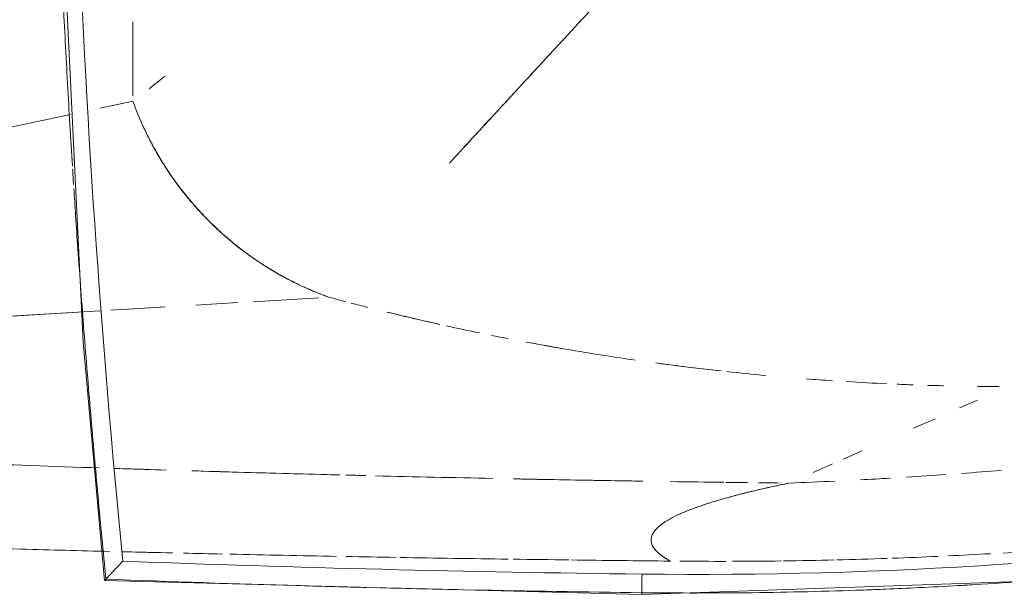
# Model space of a CAD drawing. Header units: millimetres. Extents: x 1110081 to 1268996, y -753649 to 3502.
# Tile 24 of 211: x 1176227 to 1176386, y -737247 to -737154. Entities that reach past the tile are written whole.
import ezdxf

# ---------------------------------------------------------------- set-up
doc = ezdxf.new("R2010")
doc.units = ezdxf.units.MM
doc.layers.add('Imports in Families', color=7, linetype='Continuous', lineweight=5)

# ---------------------------------------------------------------- blocks, each defined once
blk = doc.blocks.new('A315 - 3D HC toalett med cisterne - Standard-12572555-H02-Nivå F-3_5 m_1_ Ny Plan 2 PV200')
at = {"layer": 'Imports in Families'}
for p, q in [((276.57, 431.57), (277.85, 428.65)), ((279.59, 424.71), (281.12, 421.23)), ((284.79, 412.9), (286.14, 409.84)), ((286.9, 408.14), (288.26, 405.03)), ((305.76, 290.49), (307.97, 377.32)), ((260.68, 314.56), (260.05, 325.14)), ((261.23, 305.24), (260.83, 312.05)), ((262.05, 291.54), (261.57, 299.61)), ((227.41, 295.09), (215.44, 295.09)), ((216.82, 295.09), (227.41, 295.09)), ((229.42, 289.8), (228.57, 293.83)), ((262.32, 287.11), (262.16, 289.8)), ((263.38, 269.35), (262.32, 287.11)), ((233.2, 271.81), (230.43, 285.01))]:
    blk.add_line(p, q, dxfattribs=at)
at = {"layer": 'Imports in Families', "flags": 128}
for points in [[(307.97, 377.32), (305.6, 446.07), (296.87, 514.34), (281.83, 581.52), (268.9, 623.85)], [(-55.76, 290.49), (51.75, 282.97), (159.53, 281.82), (267.2, 287.06), (305.76, 290.49)]]:
    blk.add_lwpolyline(points, dxfattribs=at)
at = {"layer": 'Imports in Families'}
for centre, radius, start, end in [((-2958.99, 416.87), 3263.93, 357.83316, 359.30637), ((-2958.99, 416.87), 3266.93, 358.82258, 359.30637), ((-2958.99, 416.87), 3266.93, 358.56595, 358.80001), ((-2958.99, 416.87), 3266.93, 358.33873, 358.52716), ((210.41, 344.64), 52.68, 323.3797, 340.139), ((-2958.99, 416.87), 3266.93, 357.78728, 358.33873), ((210.41, 344.64), 52.68, 316.1971, 323.3797), ((210.41, 344.64), 52.68, 313.8029, 316.1971), ((210.41, 344.64), 52.68, 311.4087, 313.8029), ((210.41, 344.64), 52.68, 309.0145, 311.4087), ((210.41, 344.64), 52.68, 304.2261, 309.0145), ((210.41, 344.64), 52.68, 301.8319, 304.2261), ((210.41, 344.64), 52.68, 292.2552, 301.8319), ((210.41, 344.64), 52.68, 289.861, 292.2552)]:
    blk.add_arc(centre, radius, start, end, dxfattribs=at)
for points, knots in [([(304.7, 377.36), (305.17, 416.18), (299.6, 499.46), (280.06, 580.68), (265.83, 622.72)], [-1, -1, -1, -1, -0.533333, 0, 0, 0, 0]), ([(304.06, 460.17), (304.14, 459.37), (304.51, 455.61), (305.12, 448.88), (305.83, 439.95), (306.28, 433.12), (306.51, 429.27), (306.56, 428.39)], [-0.3309361, -0.3309361, -0.3309361, -0.3309361, -0.3214286, -0.2857143, -0.25, -0.2142857, -0.2038107, -0.2038107, -0.2038107, -0.2038107]), ([(306.56, 428.39), (306.68, 426.29), (306.88, 422.4), (307.06, 418.51), (307.13, 416.72)], [-0.20381068, -0.20381068, -0.20381068, -0.20381068, -0.17857143, -0.15720385, -0.15720385, -0.15720385, -0.15720385]), ([(307.13, 416.72), (307.18, 415.53), (307.34, 411.35), (307.56, 404.18), (307.72, 395.23), (307.77, 386.27), (307.74, 380.3), (307.7, 377.32)], [-0.1572039, -0.1572039, -0.1572039, -0.1572039, -0.1428571, -0.1071429, -0.0714286, -0.0357143, 0, 0, 0, 0]), ([(290.67, 397.97), (291.34, 394.92), (292.17, 391.62), (293.05, 388.74), (293.18, 388.34)], [0.0625, 0.0625, 0.0625, 0.0625, 0.25, 0.28125, 0.28125, 0.28125, 0.28125]), ([(215.9, 366.89), (213.77, 368.86), (208.88, 373.35), (201.54, 380.02), (196.55, 384.37), (194.17, 386.41)], [0.3392857, 0.3392857, 0.3392857, 0.3392857, 0.3928571, 0.4642857, 0.5357143, 0.5357143, 0.5357143, 0.5357143]), ([(298.91, 378.83), (299.05, 378.81), (300.17, 378.77), (301.28, 379.76), (302.2, 381.25)], [0.71875, 0.71875, 0.71875, 0.71875, 0.75, 0.96875, 0.96875, 0.96875, 0.96875]), ([(238.28, 346.27), (237.5, 346.98), (233.62, 350.53), (229.82, 354.03), (226.84, 356.79)], [0.16071429, 0.16071429, 0.16071429, 0.16071429, 0.17857143, 0.25, 0.25, 0.25, 0.25]), ([(246.86, 306.63), (248.45, 308.15), (250.44, 310.31), (252.24, 312.63), (252.68, 313.22)], [-0.5238095, -0.5238095, -0.5238095, -0.5238095, -0.3809524, -0.3333333, -0.3333333, -0.3333333, -0.3333333]), ([(-52.61, 293.46), (-7.21, 289), (74.8, 284.05), (193.45, 284.94), (266.29, 289.89), (302.61, 293.46)], [-1, -1, -1, -1, -0.615385, -0.307692, 0, 0, 0, 0]), ([(305.76, 290.5), (305.75, 290.5), (305.73, 290.52), (305.65, 290.59), (305.51, 290.73), (305.3, 290.92), (305.04, 291.17), (304.75, 291.45), (304.32, 291.85), (303.73, 292.4), (303.24, 292.87), (302.99, 293.1)], [0.6363636, 0.6363636, 0.6363636, 0.6363636, 0.6666667, 0.6969697, 0.7272727, 0.7575758, 0.7878788, 0.8181818, 0.8484848, 0.9090909, 0.969697, 0.969697, 0.969697, 0.969697]), ([(299.37, 233.64), (299.85, 248.11), (300.43, 267.34), (300.92, 286.57), (301.04, 291.33)], [-0.4713976, -0.4713976, -0.4713976, -0.4713976, -0.3333333, -0.2879732, -0.2879732, -0.2879732, -0.2879732]), ([(305.5, 290.73), (301.06, 290.29), (292.18, 289.44), (278.83, 288.26), (265.49, 287.17), (254.79, 286.38), (248.54, 285.95), (246.74, 285.83)], [-1, -1, -1, -1, -0.962963, -0.9259259, -0.8888889, -0.8518519, -0.8369254, -0.8369254, -0.8369254, -0.8369254]), ([(305.39, 290.84), (305.39, 290.84), (305.42, 290.82), (305.5, 290.74), (305.58, 290.67), (305.68, 290.57), (305.75, 290.5), (305.76, 290.49), (305.76, 290.49)], [0.3030303, 0.3030303, 0.3030303, 0.3030303, 0.4242424, 0.4545455, 0.4848485, 0.5454545, 0.6060606, 0.6260569, 0.6260569, 0.6260569, 0.6260569]), ([(238.76, 285.32), (234.31, 285.04), (225.4, 284.51), (212.02, 283.82), (198.64, 283.23), (185.26, 282.74), (171.87, 282.34), (158.48, 282.05), (145.09, 281.85), (131.7, 281.75), (120.83, 281.75), (114.42, 281.79), (112.48, 281.8)], [-0.8148148, -0.8148148, -0.8148148, -0.8148148, -0.7777778, -0.7407407, -0.7037037, -0.6666667, -0.6296296, -0.5925926, -0.5555556, -0.5185185, -0.4814815, -0.4653644, -0.4653644, -0.4653644, -0.4653644])]:
    blk.add_open_spline(points, degree=3, knots=knots, dxfattribs=at)
for points in [[(301.29, 435.73), (301.16, 437.81), (301.03, 439.89), (300.89, 441.97)], [(274.38, 435.05), (274.38, 433.89), (274.37, 432.74), (274.36, 431.58)], [(274.36, 431.58), (274.37, 432.74), (274.38, 433.89), (274.38, 435.05)], [(287.94, 435.4), (288.11, 433.25), (288.28, 431.11), (288.43, 428.96)], [(288.43, 428.96), (288.28, 431.11), (288.11, 433.25), (287.94, 435.4)], [(301.76, 426.77), (301.65, 429.08), (301.53, 431.38), (301.4, 433.68)], [(288.61, 426.44), (288.76, 424.33), (288.9, 422.22), (289.03, 420.11)], [(289.03, 420.11), (288.9, 422.22), (288.76, 424.33), (288.61, 426.44)], [(274.27, 426.08), (274.24, 425.21), (274.22, 424.33), (274.2, 423.46)], [(274.2, 423.46), (274.22, 424.33), (274.24, 425.21), (274.27, 426.08)], [(302.13, 417.81), (302.05, 420.28), (301.95, 422.74), (301.83, 425.21)], [(274.12, 421.16), (274.09, 420.3), (274.06, 419.44), (274.02, 418.58)], [(274.02, 418.58), (274.06, 419.44), (274.09, 420.3), (274.12, 421.16)], [(273.95, 416.93), (273.85, 414.76), (273.74, 412.58), (273.6, 410.41)], [(273.6, 410.41), (273.74, 412.58), (273.85, 414.76), (273.95, 416.93)], [(289.19, 417.48), (289.29, 415.87), (289.38, 414.25), (289.46, 412.63)], [(289.46, 412.63), (289.38, 414.25), (289.29, 415.87), (289.19, 417.48)], [(302.4, 408.84), (302.34, 411.54), (302.26, 414.24), (302.17, 416.94)], [(273.46, 408.11), (273.36, 406.7), (273.26, 405.3), (273.15, 403.89)], [(273.15, 403.89), (273.26, 405.3), (273.36, 406.7), (273.46, 408.11)], [(289.67, 408.52), (289.79, 406.04), (289.9, 403.57), (290, 401.09)], [(290, 401.09), (289.9, 403.57), (289.79, 406.04), (289.67, 408.52)], [(302.57, 400.21), (302.53, 402.96), (302.48, 405.7), (302.41, 408.45)], [(290, 401.09), (290.22, 400.03), (290.44, 398.99), (290.67, 397.97)], [(289.98, 399.55), (289.97, 398.42), (289.96, 397.29), (289.94, 396.16)], [(289.94, 396.16), (289.96, 397.29), (289.97, 398.42), (289.98, 399.55)], [(302.63, 391.97), (302.63, 394.61), (302.61, 397.24), (302.57, 399.87)], [(272.61, 397.38), (272.41, 395.28), (272.2, 393.17), (271.98, 391.07)], [(271.98, 391.07), (272.2, 393.17), (272.41, 395.28), (272.61, 397.38)], [(289.92, 394.41), (289.91, 393.24), (289.89, 392.07), (289.88, 390.9)], [(289.88, 390.9), (289.89, 392.07), (289.91, 393.24), (289.92, 394.41)], [(271.87, 390.12), (271.66, 388.21), (271.44, 386.3), (271.2, 384.4)], [(271.2, 384.4), (271.44, 386.3), (271.66, 388.21), (271.87, 390.12)], [(289.87, 390.58), (289.83, 387.69), (289.79, 384.81), (289.75, 381.93)], [(289.75, 381.93), (289.79, 384.81), (289.83, 387.69), (289.87, 390.58)], [(302.61, 383.49), (302.63, 385.96), (302.64, 388.43), (302.64, 390.9)], [(293.18, 388.34), (293.93, 385.94), (294.73, 383.87), (295.55, 382.3)], [(270.89, 381.93), (270.79, 381.14), (270.69, 380.35), (270.58, 379.56)], [(270.58, 379.56), (270.69, 380.35), (270.79, 381.14), (270.89, 381.93)], [(295.55, 382.3), (295.68, 382.04), (295.82, 381.79), (295.96, 381.56)], [(302.2, 381.25), (302.34, 381.46), (302.47, 381.69), (302.6, 381.93)], [(302.42, 365.94), (302.48, 371.27), (302.54, 376.6), (302.6, 381.93)], [(295.96, 381.56), (296.92, 379.92), (297.92, 378.98), (298.91, 378.83)], [(289.68, 377.46), (289.6, 372.64), (289.52, 367.82), (289.43, 363)], [(289.43, 363), (289.52, 367.82), (289.6, 372.64), (289.68, 377.46)], [(307.97, 377.32), (307.96, 377.32), (307.95, 377.32), (307.87, 377.32), (307.71, 377.32), (307.45, 377.32), (307.11, 377.33), (306.7, 377.33), (306.25, 377.34), (305.76, 377.34), (305.24, 377.35), (304.88, 377.35), (304.7, 377.36)], [(307.7, 377.32), (307.69, 377.32), (307.69, 377.32), (307.67, 377.32), (307.65, 377.32), (307.63, 377.32), (307.61, 377.32), (307.6, 377.32), (307.59, 377.32), (307.59, 377.32)], [(307.59, 377.32), (307.59, 377.32), (307.6, 377.32), (307.62, 377.32), (307.66, 377.32), (307.71, 377.32), (307.78, 377.32), (307.85, 377.32), (307.91, 377.32), (307.95, 377.32), (307.97, 377.32), (307.97, 377.32)], [(270.12, 376.27), (269.89, 374.67), (269.65, 373.06), (269.4, 371.46)], [(269.4, 371.46), (269.65, 373.06), (269.89, 374.67), (270.12, 376.27)], [(269.39, 371.37), (269.06, 369.25), (268.71, 367.13), (268.35, 365.01)], [(268.35, 365.01), (268.71, 367.13), (269.06, 369.25), (269.39, 371.37)], [(220.21, 362.91), (219.48, 363.58), (218.04, 364.92), (216.61, 366.24), (215.9, 366.89)], [(268.35, 365.01), (267.98, 362.86), (267.6, 360.72), (267.2, 358.58)], [(267.2, 358.58), (267.6, 360.72), (267.98, 362.86), (268.35, 365.01)], [(302.29, 356.56), (302.33, 359.55), (302.37, 362.55), (302.41, 365.55)], [(224.6, 358.85), (223.12, 360.22), (221.66, 361.57), (220.21, 362.91)], [(289.39, 360.92), (289.36, 359.47), (289.34, 358.02), (289.31, 356.57)], [(289.31, 356.57), (289.34, 358.02), (289.36, 359.47), (289.39, 360.92)], [(226.84, 356.79), (226.09, 357.48), (225.34, 358.16), (224.6, 358.85)], [(266.65, 355.71), (266.48, 354.81), (266.3, 353.92), (266.12, 353.03)], [(266.12, 353.03), (266.3, 353.92), (266.48, 354.81), (266.65, 355.71)], [(302.01, 338.2), (302.11, 344.03), (302.2, 349.87), (302.28, 355.71)], [(289.24, 353.25), (289.11, 346.94), (288.97, 340.62), (288.82, 334.31)], [(288.82, 334.31), (288.97, 340.62), (289.11, 346.94), (289.24, 353.25)], [(265.73, 351.11), (265.36, 349.33), (264.98, 347.55), (264.59, 345.78)], [(264.59, 345.78), (264.98, 347.55), (265.36, 349.33), (265.73, 351.11)], [(264.36, 344.69), (263.72, 341.82), (263.05, 338.96), (262.35, 336.1)], [(263.14, 339.41), (263.56, 341.17), (263.96, 342.93), (264.36, 344.69)], [(262.35, 336.1), (262.62, 337.2), (262.88, 338.31), (263.14, 339.41)], [(301.85, 329.49), (301.9, 332.2), (301.95, 334.92), (302, 337.63)], [(261.6, 333.06), (261.37, 332.16), (261.14, 331.25), (260.9, 330.35)], [(260.9, 330.35), (261.14, 331.25), (261.37, 332.16), (261.6, 333.06)], [(288.78, 332.74), (288.75, 331.66), (288.72, 330.57), (288.7, 329.49)], [(288.7, 329.49), (288.72, 330.57), (288.75, 331.66), (288.78, 332.74)], [(260.68, 329.49), (260.44, 328.57), (260.2, 327.66), (259.95, 326.74)], [(259.95, 326.74), (260.2, 327.66), (260.44, 328.57), (260.68, 329.49)], [(288.67, 328.51), (288.47, 320.56), (288.25, 312.6), (288.01, 304.64)], [(288.23, 312.05), (288.39, 317.54), (288.53, 323.03), (288.67, 328.51)], [(301.48, 310.75), (301.6, 316.49), (301.72, 322.23), (301.83, 327.97)], [(258.28, 322.67), (258.89, 324), (259.45, 325.36), (259.95, 326.74)], [(257.32, 320.69), (257.65, 321.34), (257.98, 322), (258.28, 322.67)], [(252.68, 313.22), (254.43, 315.57), (255.99, 318.07), (257.32, 320.69)], [(288.01, 304.64), (288.09, 307.11), (288.16, 309.58), (288.23, 312.05)], [(301.32, 303.28), (301.37, 305.37), (301.41, 307.47), (301.46, 309.57)], [(238.19, 299.89), (241.3, 301.83), (244.21, 304.09), (246.86, 306.63)], [(226.26, 297.71), (225.58, 298.59), (224.9, 299.46), (224.22, 300.33)], [(236.29, 298.77), (236.93, 299.13), (237.56, 299.5), (238.19, 299.89)], [(287.86, 299.61), (287.78, 297.09), (287.7, 294.57), (287.62, 292.06)], [(287.62, 292.06), (287.7, 294.57), (287.78, 297.09), (287.86, 299.61)], [(301.09, 293.32), (301.14, 295.41), (301.19, 297.51), (301.23, 299.61)], [(230.36, 295.89), (232.39, 296.72), (234.38, 297.68), (236.29, 298.77)], [(228.3, 295.09), (228.99, 295.34), (229.68, 295.61), (230.36, 295.89)], [(302.99, 293.1), (302.86, 293.22), (302.73, 293.34), (302.61, 293.46)], [(287.54, 289.65), (287.3, 282.28), (287.04, 274.91), (286.77, 267.55)], [(286.77, 267.55), (287.04, 274.91), (287.3, 282.28), (287.54, 289.65)], [(305.5, 290.74), (305.5, 290.74), (305.49, 290.74), (305.48, 290.76), (305.46, 290.77), (305.45, 290.79), (305.43, 290.81), (305.41, 290.82), (305.4, 290.83), (305.39, 290.84), (305.39, 290.84)], [(241.75, 285.51), (240.93, 285.45), (240.11, 285.4), (239.29, 285.35)], [(246.74, 285.83), (245.29, 285.74), (243.84, 285.64), (242.39, 285.55)]]:
    blk.add_open_spline(points, degree=3, dxfattribs=at)
blk = doc.blocks.new('br001-h02-a-200-2-0001_Z02_dwg_A315 - 3D HC toalett med cisterne - Standard-12572555-H02-Nivå F-3_5m-1921415-MA-20-0001 GA Level 02 -Rearrange - option 3D')
at = {"layer": 'Imports in Families'}
for p, q in [((276.57, 431.57), (277.85, 428.65)), ((279.59, 424.71), (281.12, 421.23)), ((284.79, 412.9), (286.14, 409.84)), ((286.9, 408.14), (288.26, 405.03)), ((260.68, 314.56), (260.05, 325.14)), ((261.23, 305.24), (260.83, 312.05)), ((261.93, 293.51), (261.53, 300.31)), ((229.42, 289.8), (228.3, 295.09)), ((233.2, 271.81), (230.43, 285.01))]:
    blk.add_line(p, q, dxfattribs=at)
at = {"layer": 'Imports in Families', "flags": 128}
for points in [[(-50.71, 490.11), (-57.18, 421.57), (-57.97, 377.32), (-55.76, 290.49), (51.75, 282.97), (159.53, 281.82), (267.2, 287.06), (305.76, 290.49), (307.97, 377.32), (305.6, 446.07)], [(216.82, 295.09), (227.41, 295.09), (215.44, 295.09)], [(263.38, 269.35), (262.32, 287.11), (262.16, 289.8)]]:
    blk.add_lwpolyline(points, dxfattribs=at)
at = {"layer": 'Imports in Families'}
for centre, radius, start, end in [((-2958.99, 416.87), 3263.93, 357.83316, 359.30637), ((-2958.99, 416.87), 3266.93, 358.82258, 359.30637), ((-2958.99, 416.87), 3266.93, 358.56595, 358.80001), ((-2958.99, 416.87), 3266.93, 358.33873, 358.52716), ((210.41, 344.64), 52.68, 337.7448, 340.139), ((210.41, 344.64), 52.68, 335.3506, 337.7448), ((210.41, 344.64), 52.68, 332.9564, 335.3506), ((-2958.99, 416.87), 3266.93, 357.78728, 358.33873), ((210.41, 344.64), 52.68, 330.5623, 332.9564), ((210.41, 344.64), 52.68, 311.4087, 330.5623), ((210.41, 344.64), 52.68, 297.0436, 311.4087), ((210.41, 344.64), 52.68, 292.2552, 297.0436), ((210.41, 344.64), 52.68, 289.861, 292.2552)]:
    blk.add_arc(centre, radius, start, end, dxfattribs=at)
for points, knots in [([(304.7, 377.36), (305.17, 416.18), (299.6, 499.46), (280.06, 580.68), (265.83, 622.72)], [-1, -1, -1, -1, -0.533333, 0, 0, 0, 0]), ([(304.06, 460.17), (304.14, 459.37), (304.51, 455.61), (305.12, 448.88), (305.83, 439.95), (306.28, 433.12), (306.51, 429.27), (306.56, 428.39)], [-0.3309361, -0.3309361, -0.3309361, -0.3309361, -0.3214286, -0.2857143, -0.25, -0.2142857, -0.2038107, -0.2038107, -0.2038107, -0.2038107]), ([(306.56, 428.39), (306.68, 426.29), (306.88, 422.4), (307.06, 418.51), (307.13, 416.72)], [-0.20381068, -0.20381068, -0.20381068, -0.20381068, -0.17857143, -0.15720385, -0.15720385, -0.15720385, -0.15720385]), ([(307.13, 416.72), (307.18, 415.53), (307.34, 411.35), (307.56, 404.18), (307.72, 395.23), (307.77, 386.27), (307.74, 380.3), (307.7, 377.32)], [-0.1572039, -0.1572039, -0.1572039, -0.1572039, -0.1428571, -0.1071429, -0.0714286, -0.0357143, 0, 0, 0, 0]), ([(270.91, 382.08), (271.01, 382.85), (271.35, 385.53), (271.66, 388.21), (271.87, 390.12)], [-0.49158676, -0.49158676, -0.49158676, -0.49158676, -0.47058824, -0.41867584, -0.41867584, -0.41867584, -0.41867584]), ([(292.43, 390.86), (292.55, 390.42), (293.42, 387.42), (294.33, 384.86), (295.14, 383.13)], [0.21875, 0.21875, 0.21875, 0.21875, 0.25, 0.4375, 0.4375, 0.4375, 0.4375]), ([(298.06, 379.15), (298.48, 378.9), (300.04, 378.48), (301.56, 380.03), (302.6, 381.93)], [0.65625, 0.65625, 0.65625, 0.65625, 0.75, 1, 1, 1, 1]), ([(238.28, 346.27), (237.5, 346.98), (234.4, 349.82), (231.35, 352.63), (229.09, 354.71)], [0.16071429, 0.16071429, 0.16071429, 0.16071429, 0.17857143, 0.23214286, 0.23214286, 0.23214286, 0.23214286]), ([(-52.61, 293.46), (-7.21, 289), (74.8, 284.05), (193.45, 284.94), (266.29, 289.89), (302.61, 293.46)], [-1, -1, -1, -1, -0.615385, -0.307692, 0, 0, 0, 0]), ([(305.76, 290.5), (305.75, 290.5), (305.73, 290.52), (305.65, 290.59), (305.51, 290.73), (305.3, 290.92), (305.04, 291.17), (304.75, 291.45), (304.32, 291.85), (303.73, 292.4), (303.24, 292.87), (302.99, 293.1)], [0.6363636, 0.6363636, 0.6363636, 0.6363636, 0.6666667, 0.6969697, 0.7272727, 0.7575758, 0.7878788, 0.8181818, 0.8484848, 0.9090909, 0.969697, 0.969697, 0.969697, 0.969697]), ([(299.37, 233.64), (299.85, 248.11), (300.43, 267.34), (300.92, 286.57), (301.04, 291.33)], [-0.4713976, -0.4713976, -0.4713976, -0.4713976, -0.3333333, -0.2879732, -0.2879732, -0.2879732, -0.2879732]), ([(305.5, 290.73), (301.06, 290.29), (292.18, 289.44), (278.83, 288.26), (265.49, 287.17), (254.79, 286.38), (248.54, 285.95), (246.74, 285.83)], [-1, -1, -1, -1, -0.962963, -0.9259259, -0.8888889, -0.8518519, -0.8369254, -0.8369254, -0.8369254, -0.8369254]), ([(305.39, 290.84), (305.39, 290.84), (305.42, 290.82), (305.5, 290.74), (305.58, 290.67), (305.68, 290.57), (305.75, 290.5), (305.76, 290.49), (305.76, 290.49)], [0.3030303, 0.3030303, 0.3030303, 0.3030303, 0.4242424, 0.4545455, 0.4848485, 0.5454545, 0.6060606, 0.6260569, 0.6260569, 0.6260569, 0.6260569]), ([(238.76, 285.32), (234.31, 285.04), (225.4, 284.51), (212.02, 283.82), (198.64, 283.23), (185.26, 282.74), (171.87, 282.34), (158.48, 282.05), (145.09, 281.85), (131.7, 281.75), (120.83, 281.75), (114.42, 281.79), (112.48, 281.8)], [-0.8148148, -0.8148148, -0.8148148, -0.8148148, -0.7777778, -0.7407407, -0.7037037, -0.6666667, -0.6296296, -0.5925926, -0.5555556, -0.5185185, -0.4814815, -0.4653644, -0.4653644, -0.4653644, -0.4653644])]:
    blk.add_open_spline(points, degree=3, knots=knots, dxfattribs=at)
for points in [[(301.29, 435.73), (301.16, 437.81), (301.03, 439.89), (300.89, 441.97)], [(274.38, 435.05), (274.38, 433.89), (274.37, 432.74), (274.36, 431.58)], [(274.36, 431.58), (274.37, 432.74), (274.38, 433.89), (274.38, 435.05)], [(287.94, 435.4), (288.11, 433.25), (288.28, 431.11), (288.43, 428.96)], [(288.43, 428.96), (288.28, 431.11), (288.11, 433.25), (287.94, 435.4)], [(301.76, 426.77), (301.65, 429.08), (301.53, 431.38), (301.4, 433.68)], [(288.61, 426.44), (288.76, 424.33), (288.9, 422.22), (289.03, 420.11)], [(289.03, 420.11), (288.9, 422.22), (288.76, 424.33), (288.61, 426.44)], [(274.27, 426.08), (274.24, 425.21), (274.22, 424.33), (274.2, 423.46)], [(274.2, 423.46), (274.22, 424.33), (274.24, 425.21), (274.27, 426.08)], [(302.13, 417.81), (302.05, 420.28), (301.95, 422.74), (301.83, 425.21)], [(274.12, 421.16), (274.09, 420.3), (274.06, 419.44), (274.02, 418.58)], [(274.02, 418.58), (274.06, 419.44), (274.09, 420.3), (274.12, 421.16)], [(273.95, 416.93), (273.85, 414.76), (273.74, 412.58), (273.6, 410.41)], [(273.6, 410.41), (273.74, 412.58), (273.85, 414.76), (273.95, 416.93)], [(289.19, 417.48), (289.29, 415.87), (289.38, 414.25), (289.46, 412.63)], [(289.46, 412.63), (289.38, 414.25), (289.29, 415.87), (289.19, 417.48)], [(302.4, 408.84), (302.34, 411.54), (302.26, 414.24), (302.17, 416.94)], [(273.46, 408.11), (273.36, 406.7), (273.26, 405.3), (273.15, 403.89)], [(273.15, 403.89), (273.26, 405.3), (273.36, 406.7), (273.46, 408.11)], [(289.67, 408.52), (289.79, 406.04), (289.9, 403.57), (290, 401.09)], [(290, 401.09), (289.9, 403.57), (289.79, 406.04), (289.67, 408.52)], [(302.57, 400.21), (302.53, 402.96), (302.48, 405.7), (302.41, 408.45)], [(290, 401.09), (290.77, 397.38), (291.57, 393.91), (292.43, 390.86)], [(289.98, 399.55), (289.97, 398.42), (289.96, 397.29), (289.94, 396.16)], [(289.94, 396.16), (289.96, 397.29), (289.97, 398.42), (289.98, 399.55)], [(302.63, 391.97), (302.63, 394.61), (302.61, 397.24), (302.57, 399.87)], [(272.61, 397.38), (272.41, 395.28), (272.2, 393.17), (271.98, 391.07)], [(271.98, 391.07), (272.2, 393.17), (272.41, 395.28), (272.61, 397.38)], [(289.92, 394.41), (289.91, 393.24), (289.89, 392.07), (289.88, 390.9)], [(289.88, 390.9), (289.89, 392.07), (289.91, 393.24), (289.92, 394.41)], [(271.87, 390.12), (271.58, 387.44), (271.26, 384.76), (270.91, 382.08)], [(289.87, 390.58), (289.83, 387.75), (289.79, 384.91), (289.75, 382.08)], [(289.75, 382.08), (289.79, 384.91), (289.83, 387.75), (289.87, 390.58)], [(302.61, 383.49), (302.63, 385.96), (302.64, 388.43), (302.64, 390.9)], [(270.89, 381.93), (270.79, 381.14), (270.69, 380.35), (270.58, 379.56)], [(270.58, 379.56), (270.69, 380.35), (270.79, 381.14), (270.89, 381.93)], [(295.14, 383.13), (295.27, 382.84), (295.41, 382.56), (295.55, 382.3)], [(295.55, 382.3), (295.68, 382.04), (295.82, 381.79), (295.96, 381.56)], [(302.42, 365.94), (302.48, 371.27), (302.54, 376.6), (302.6, 381.93)], [(295.96, 381.56), (296.65, 380.39), (297.35, 379.58), (298.06, 379.15)], [(289.68, 377.46), (289.57, 370.49), (289.45, 363.53), (289.31, 356.57)], [(289.31, 356.57), (289.45, 363.53), (289.57, 370.49), (289.68, 377.46)], [(307.97, 377.32), (307.96, 377.32), (307.95, 377.32), (307.87, 377.32), (307.71, 377.32), (307.45, 377.32), (307.11, 377.33), (306.7, 377.33), (306.25, 377.34), (305.76, 377.34), (305.24, 377.35), (304.88, 377.35), (304.7, 377.36)], [(307.7, 377.32), (307.69, 377.32), (307.69, 377.32), (307.67, 377.32), (307.65, 377.32), (307.63, 377.32), (307.61, 377.32), (307.6, 377.32), (307.59, 377.32), (307.59, 377.32)], [(307.59, 377.32), (307.59, 377.32), (307.6, 377.32), (307.62, 377.32), (307.66, 377.32), (307.71, 377.32), (307.78, 377.32), (307.85, 377.32), (307.91, 377.32), (307.95, 377.32), (307.97, 377.32), (307.97, 377.32)], [(270.12, 376.27), (269.89, 374.67), (269.65, 373.06), (269.4, 371.46)], [(269.4, 371.46), (269.65, 373.06), (269.89, 374.67), (270.12, 376.27)], [(269.39, 371.37), (269.06, 369.25), (268.71, 367.13), (268.35, 365.01)], [(268.35, 365.01), (268.71, 367.13), (269.06, 369.25), (269.39, 371.37)], [(215.9, 366.89), (215.19, 367.55), (214.48, 368.2), (213.78, 368.84)], [(218.04, 364.91), (217.32, 365.58), (216.61, 366.24), (215.9, 366.89)], [(220.21, 362.91), (219.48, 363.58), (218.76, 364.25), (218.04, 364.91)], [(302.29, 356.56), (302.33, 359.55), (302.37, 362.55), (302.41, 365.55)], [(222.4, 360.89), (221.66, 361.57), (220.93, 362.24), (220.21, 362.91)], [(268.23, 364.29), (267.9, 362.38), (267.55, 360.48), (267.2, 358.58)], [(267.2, 358.58), (267.55, 360.48), (267.9, 362.38), (268.22, 364.29)], [(224.6, 358.85), (223.86, 359.53), (223.13, 360.21), (222.4, 360.89)], [(226.84, 356.79), (226.09, 357.48), (225.34, 358.16), (224.6, 358.85)], [(229.09, 354.71), (228.33, 355.41), (227.58, 356.1), (226.84, 356.79)], [(266.65, 355.71), (266.48, 354.81), (266.3, 353.92), (266.12, 353.03)], [(266.12, 353.03), (266.3, 353.92), (266.48, 354.81), (266.65, 355.71)], [(302.01, 338.2), (302.11, 344.03), (302.2, 349.87), (302.28, 355.71)], [(289.24, 353.25), (289.11, 346.94), (288.97, 340.62), (288.82, 334.31)], [(288.82, 334.31), (288.97, 340.62), (289.11, 346.94), (289.24, 353.25)], [(265.73, 351.11), (265.36, 349.33), (264.98, 347.55), (264.59, 345.78)], [(264.59, 345.78), (264.98, 347.55), (265.36, 349.33), (265.73, 351.11)], [(264.36, 344.69), (263.96, 342.93), (263.56, 341.17), (263.14, 339.41)], [(263.14, 339.41), (263.56, 341.17), (263.96, 342.93), (264.36, 344.69)], [(263.14, 339.41), (262.88, 338.31), (262.62, 337.2), (262.35, 336.1)], [(262.35, 336.1), (262.62, 337.2), (262.88, 338.31), (263.14, 339.41)], [(301.85, 329.49), (301.9, 332.2), (301.95, 334.92), (302, 337.63)], [(261.6, 333.06), (261.37, 332.16), (261.14, 331.25), (260.9, 330.35)], [(260.9, 330.35), (261.14, 331.25), (261.37, 332.16), (261.6, 333.06)], [(288.78, 332.74), (288.75, 331.66), (288.72, 330.57), (288.7, 329.49)], [(288.7, 329.49), (288.72, 330.57), (288.75, 331.66), (288.78, 332.74)], [(260.68, 329.49), (260.44, 328.57), (260.2, 327.66), (259.95, 326.74)], [(259.95, 326.74), (260.2, 327.66), (260.44, 328.57), (260.68, 329.49)], [(288.67, 328.51), (288.47, 320.56), (288.25, 312.6), (288.01, 304.64)], [(288.01, 304.64), (288.25, 312.6), (288.47, 320.56), (288.67, 328.51)], [(301.48, 310.75), (301.6, 316.49), (301.72, 322.23), (301.83, 327.97)], [(255.16, 316.86), (257.09, 319.97), (258.7, 323.29), (259.95, 326.74)], [(251.33, 311.48), (252.72, 313.19), (254, 314.99), (255.16, 316.86)], [(249.91, 309.8), (250.4, 310.35), (250.87, 310.91), (251.33, 311.48)], [(248.42, 308.18), (248.93, 308.71), (249.43, 309.25), (249.91, 309.8)], [(301.32, 303.28), (301.37, 305.37), (301.41, 307.47), (301.46, 309.57)], [(246.86, 306.63), (247.39, 307.13), (247.91, 307.65), (248.42, 308.18)], [(245.24, 305.14), (245.79, 305.62), (246.33, 306.12), (246.86, 306.63)], [(243.56, 303.72), (244.13, 304.18), (244.69, 304.65), (245.24, 305.14)], [(240.03, 301.09), (240.64, 301.5), (241.24, 301.93), (241.82, 302.37)], [(241.82, 302.37), (242.41, 302.8), (242.99, 303.25), (243.56, 303.72)], [(238.19, 299.89), (238.81, 300.28), (239.42, 300.68), (240.03, 301.09)], [(301.09, 293.51), (301.16, 296.18), (301.22, 298.84), (301.28, 301.51)], [(236.29, 298.77), (236.93, 299.13), (237.56, 299.5), (238.19, 299.89)], [(287.89, 300.46), (287.81, 298.14), (287.74, 295.83), (287.67, 293.51)], [(287.67, 293.51), (287.74, 295.83), (287.81, 298.14), (287.89, 300.46)], [(232.37, 296.76), (233.04, 297.07), (233.7, 297.39), (234.36, 297.72)], [(234.36, 297.72), (235.01, 298.06), (235.65, 298.4), (236.29, 298.77)], [(230.36, 295.89), (231.04, 296.16), (231.71, 296.46), (232.37, 296.76)], [(228.3, 295.09), (228.99, 295.34), (229.68, 295.61), (230.36, 295.89)], [(302.99, 293.1), (302.86, 293.22), (302.73, 293.34), (302.61, 293.46)], [(287.54, 289.65), (287.3, 282.28), (287.04, 274.91), (286.77, 267.55)], [(286.77, 267.55), (287.04, 274.91), (287.3, 282.28), (287.54, 289.65)], [(305.5, 290.74), (305.5, 290.74), (305.49, 290.74), (305.48, 290.76), (305.46, 290.77), (305.45, 290.79), (305.43, 290.81), (305.41, 290.82), (305.4, 290.83), (305.39, 290.84), (305.39, 290.84)], [(241.75, 285.51), (240.93, 285.45), (240.11, 285.4), (239.29, 285.35)], [(246.74, 285.83), (245.29, 285.74), (243.84, 285.64), (242.39, 285.55)]]:
    blk.add_open_spline(points, degree=3, dxfattribs=at)

msp = doc.modelspace()

# ---------------------------------------------------------------- block references
at = {"rotation": 270}
msp.add_blockref('br001-h02-a-200-2-0001_Z02_dwg_A315 - 3D HC toalett med cisterne - Standard-12572555-H02-Nivå F-3_5m-1921415-MA-20-0001 GA Level 02 -Rearrange - option 3D', (1175950.6, -736939.38), dxfattribs=at)
at = {"layer": 'Imports in Families', "rotation": 270.0000000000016}
msp.add_blockref('A315 - 3D HC toalett med cisterne - Standard-12572555-H02-Nivå F-3_5 m_1_ Ny Plan 2 PV200', (1175950.6, -736939.38), dxfattribs=at)

doc.saveas('drawing.dxf')
